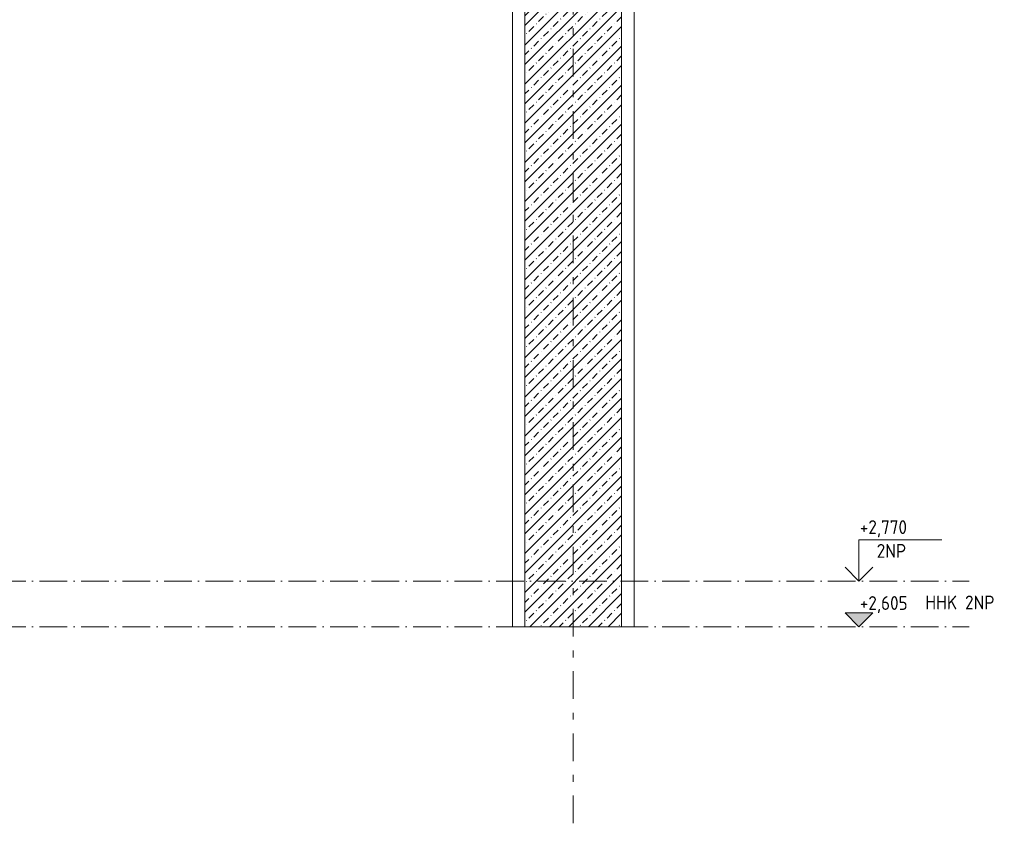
# Model space of a CAD drawing. Header units: millimetres. Extents: x -25607 to 9385, y 1894 to 10168.
# Tile 122 of 181: x 5822 to 9384, y 1894 to 4800. Entities that reach past the tile are written whole.
import ezdxf

# ---------------------------------------------------------------- set-up
doc = ezdxf.new("R2010")
doc.units = ezdxf.units.MM
doc.linetypes.add('Čerchovaná', pattern=[150, 100, -25, 0, -25])
doc.linetypes.add('Čára osnovy', pattern=[225, 100, -50, 25, -50])
for name, color, linetype, lineweight in [('A-FLOR-LEVL', 51, 'Continuous', 5), ('S-COLS', 52, 'Continuous', 9), ('S-GRID', 1, 'Continuous', 5)]:
    doc.layers.add(name, color=color, linetype=linetype, lineweight=lineweight)
doc.styles.add('ISOCPEUR_1', font='isocpeur.ttf', dxfattribs={"width": 0.9, "height": 50})

# ---------------------------------------------------------------- blocks, each defined once
blk = doc.blocks.new('Podlaží - Výšková kačena-16046-V5')
at = {"layer": 'A-FLOR-LEVL'}
for p, q in [((-4977, 2920), (-4677, 2920)), ((-4977, 2770), (-4977, 2920)), ((-5027, 2820), (-4977, 2770)), ((-4927, 2820), (-4977, 2770))]:
    blk.add_line(p, q, dxfattribs=at)
blk = doc.blocks.new('Podlaží - Výšková kačena-487224-V5')
at = {"layer": 'A-FLOR-LEVL'}
blk.add_hatch(color=256, dxfattribs=at).paths.add_polyline_path([(-4927, 2655), (-4977, 2605), (-5027, 2655)])
for p, q in [((-5027, 2655), (-4977, 2605)), ((-4927, 2655), (-5027, 2655)), ((-5027, 2655), (-4977, 2605)), ((-4927, 2655), (-4977, 2605)), ((-4977, 2605), (-4927, 2655))]:
    blk.add_line(p, q, dxfattribs=at)

msp = doc.modelspace()

# ---------------------------------------------------------------- hatches: boundary and pattern name
at = {"layer": 'S-COLS', "lineweight": 5}
h = msp.add_hatch(dxfattribs=at)
h.set_pattern_fill('FP_2', color=256, style=0, pattern_type=2)
h.set_pattern_definition([(45, (2996.86, 5500.453), (-35.35534, 35.35534), []), (45, (3032.214, 5500.453), (-17.67767, 53.033), [25, -12.5, 0.8382, -11.662])])
h.paths.add_polyline_path([(7649.4, 2605), (7999.4, 2605), (7999.4, 5795), (7996.4, 5795), (7996.4, 5807.8), (7652.5, 5807.8), (7652.5, 5795), (7649.4, 5795), (7649.4, 4308.1)])
h.paths.add_polyline_path([(7738.1, 5832.8), (7996.4, 5832.8), (7996.4, 5870), (7652.5, 5870), (7652.5, 5832.8)])

# ---------------------------------------------------------------- linework, layer by layer
at = {"layer": 'A-FLOR-LEVL', "linetype": 'Čerchovaná'}
for p, q in [((-3262.2, 2770), (9255.9, 2770)), ((-3262.2, 2605), (9255.9, 2605))]:
    msp.add_line(p, q, dxfattribs=at)
at = {"layer": 'S-COLS', "color": 9}
for p, q in [((7604.4, 5770), (7604.4, 2605)), ((7604.4, 2605), (7604.4, 5770)), ((8044.4, 5770), (8044.4, 2605)), ((8044.4, 5770), (8044.4, 2605)), ((7604.4, 2605), (8044.4, 2605)), ((8044.4, 2605), (7604.4, 2605))]:
    msp.add_line(p, q, dxfattribs=at)
at = {"layer": 'S-COLS', "lineweight": 18}
for p, q in [((7649.4, 5770), (7649.4, 2605)), ((7999.4, 2605), (7999.4, 5770)), ((7649.4, 2605), (7999.4, 2605))]:
    msp.add_line(p, q, dxfattribs=at)
at = {"layer": 'S-COLS'}
for p, q in [((7649.4, 2605), (7649.4, 5770)), ((7999.4, 5770), (7999.4, 2605)), ((7649.4, 2605), (7999.4, 2605))]:
    msp.add_line(p, q, dxfattribs=at)
at = {"layer": 'S-GRID', "linetype": 'Čára osnovy', "lineweight": 9}
msp.add_line((7824.4, 1894.4), (7824.4, 9632.5), dxfattribs=at)

# ---------------------------------------------------------------- block references
at = {"layer": 'A-FLOR-LEVL'}
for name in ['Podlaží - Výšková kačena-16046-V5', 'Podlaží - Výšková kačena-487224-V5']:
    msp.add_blockref(name, (13834.4, 0), dxfattribs=at)

# ---------------------------------------------------------------- texts
at = {"layer": 'A-FLOR-LEVL', "char_height": 50, "attachment_point": 1, "style": 'ISOCPEUR_1'}
for s, insert, width in [('+2,770', (8861, 2990.3), 218.259), ('2NP', (8922.1, 2904.4), 129.873), ('+2,605', (8861, 2715.9), 218.259), ('HHK 2NP', (9097.9, 2717.9), 299.43)]:
    msp.add_mtext(s, dxfattribs=dict(at, insert=insert, width=width))

doc.saveas('drawing.dxf')
